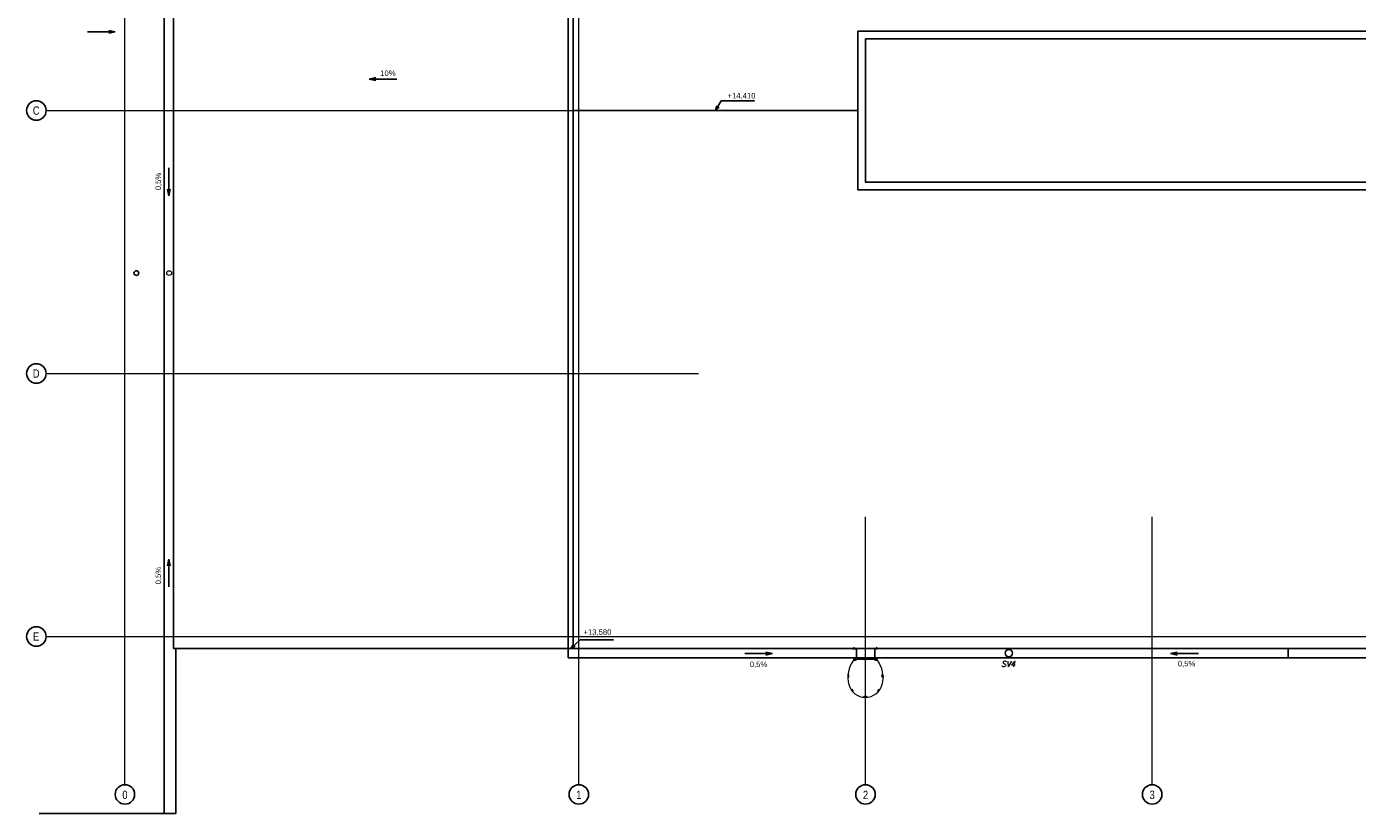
# Model space of a CAD drawing. Header units: millimetres. Extents: x -2057 to 53836, y -14299 to 25471.
# Tile 1 of 5: x -2057 to 25795, y -3692 to 12763. Entities that reach past the tile are written whole.
import ezdxf
from ezdxf.enums import TextEntityAlignment as Align
from ezdxf.lldxf.tags import DXFTag

# ---------------------------------------------------------------- set-up
doc = ezdxf.new("R2010")
doc.units = ezdxf.units.MM
for name, color, linetype, lineweight in [('CKRASTR', 7, 'DASHDOT', 18), ('CKRASTR_POPIS', 9, 'Continuous', 25), ('CKSTRECHA_PODROVINOU', 7, 'Continuous', 25), ('CKTEXTY_MALE', 3, 'Continuous', 18), ('IN_C_TENKA', 7, 'Continuous', 18), ('požární žebřík', 201, 'Continuous', 15)]:
    doc.layers.add(name, color=color, linetype=linetype, lineweight=lineweight)
doc.styles.add('Arial', font='arial.ttf', dxfattribs={"width": 0.8})
doc.styles.add('KURZIVA', font='italic__.ttf')
doc.styles.get("Standard").update_dxf_attribs({"font": 'arial.ttf'})
tags = doc.linetypes.add('DASHDOT', pattern=[25.4, 12.7, -6.35, 0, -6.35]).pattern_tags.tags
tags[10:11] = [DXFTag(74, 4), DXFTag(75, 0), DXFTag(340, '0'), DXFTag(46, 0.0), DXFTag(50, 0.0), DXFTag(44, 0.0), DXFTag(45, 0.0)]
tags[8:9] = [DXFTag(74, 4), DXFTag(75, 0), DXFTag(340, '0'), DXFTag(46, 0.0), DXFTag(50, 0.0), DXFTag(44, 0.0), DXFTag(45, 0.0)]
tags[6:7] = [DXFTag(74, 4), DXFTag(75, 0), DXFTag(340, '0'), DXFTag(46, 0.0), DXFTag(50, 0.0), DXFTag(44, 0.0), DXFTag(45, 0.0)]
tags[4:5] = [DXFTag(74, 4), DXFTag(75, 0), DXFTag(340, '0'), DXFTag(46, 0.0), DXFTag(50, 0.0), DXFTag(44, 0.0), DXFTag(45, 0.0)]
tags = doc.linetypes.add('DASHED', pattern=[19.05, 12.7, -6.35]).pattern_tags.tags
tags[6:7] = [DXFTag(74, 4), DXFTag(75, 0), DXFTag(340, '0'), DXFTag(46, 0.0), DXFTag(50, 0.0), DXFTag(44, 0.0), DXFTag(45, 0.0)]
tags[4:5] = [DXFTag(74, 4), DXFTag(75, 0), DXFTag(340, '0'), DXFTag(46, 0.0), DXFTag(50, 0.0), DXFTag(44, 0.0), DXFTag(45, 0.0)]
doc.dimstyles.new('CADKON$7', dxfattribs={"dimscale": 100, "dimtxt": 2.5, "dimasz": 2.5, "dimexe": 1.8, "dimexo": 5, "dimgap": 0.6, "dimtad": 1, "dimrnd": 1, "dimtxsty": 'Standard', "dimblk1": 'OBLIQUE', "dimblk2": 'OBLIQUE', "dimsah": 1, "dimcen": 2.5, "dimadec": 1, "dimazin": 2, "dimtfac": 1, "dimtdec": 4, "dimtix": 1, "dimtmove": 0, "dimatfit": 3, "dimldrblk": 'DOTSMALL', "dimfxl": 5, "dimfxlon": 1, "dimtfill": 1, "dimtolj": 1, "dimarcsym": 0})

# ---------------------------------------------------------------- blocks, each defined once
blk = doc.blocks.new('_OBLIQUE')
at = {"color": 0, "linetype": 'ByBlock'}
blk.add_line((-0.5, -0.5), (0.5, 0.5), dxfattribs=at)
blk = doc.blocks.new('žebřík')
at = {"layer": 'požární žebřík'}
for points in [[(2525, 2046), (2494, 2009), (2478, 2022), (2510, 2059)], [(2804, 2159), (2755, 2159), (2755, 2179), (2804, 2179)], [(3034, 2046), (3066, 2009), (3081, 2022), (3050, 2059)], [(2431, 1761), (2434, 1713), (2414, 1711), (2411, 1760)], [(3128, 1761), (3125, 1713), (3145, 1711), (3148, 1760)], [(2581, 1353), (2581, 1403), (2531, 1403), (2531, 1353)], [(3026, 1353), (3026, 1403), (2976, 1403), (2976, 1353)], [(2976, 1355), (2581, 1355), (2581, 1387), (2976, 1387)]]:
    blk.add_lwpolyline(points, close=True, dxfattribs=at)
for points in [[(2508, 1158), (2587, 1158), (2587, 1399)], [(2508, 1164), (2581, 1164), (2581, 1399)], [(2531, 1403), (2581, 1353)], [(2531, 1353), (2581, 1403)], [(2587, 1399), (2581, 1399)], [(3049, 1158), (2970, 1158), (2970, 1399)], [(2970, 1399), (2976, 1399)], [(2976, 1403), (3026, 1353)], [(2976, 1353), (3026, 1403)], [(3049, 1164), (2976, 1164), (2976, 1399)], [(2508, 1164), (2508, 1158)], [(3026, 1371), (2531, 1371)], [(2542, 1182), (2542, 1133)], [(3015, 1182), (3015, 1133)], [(3049, 1158), (3049, 1164)]]:
    blk.add_lwpolyline(points, dxfattribs=at)
for centre in [(2556, 1378), (3001, 1378)]:
    blk.add_circle(centre, 25, dxfattribs=at)
for centre, radius, start, end in [((2780, 1816), 364, 15.71, 164.29), ((3031, 1767), 619, 166.2737, 216.0695), ((2529, 1767), 619, 323.9305, 13.7263)]:
    blk.add_arc(centre, radius, start, end, dxfattribs=at)

msp = doc.modelspace()

# ---------------------------------------------------------------- linework, layer by layer
at = {"layer": 'CKRASTR', "color": 7}
for p, q in [((0, -3091.883), (0, 23008.117)), ((9500, -3091.883), (9500, 23008.117)), ((-1649.633, 11008.117), (15006.968, 11008.117)), ((-1649.633, 5508.117), (12006.968, 5508.117)), ((15500, -3091.883), (15500, 2508.117)), ((21500, -3091.883), (21500, 2508.117)), ((-1649.633, 8.117), (52500, 8.117))]:
    msp.add_line(p, q, dxfattribs=at)
at = {"layer": 'CKRASTR_POPIS', "color": 7}
for centre in [(-1853.555, 11008.117), (-1853.555, 5508.117), (-1853.555, 8.117), (0, -3295.806), (9500, -3295.806), (15500, -3295.806), (21500, -3295.806)]:
    msp.add_circle(centre, 203.923, dxfattribs=at)
at = {"layer": 'CKSTRECHA_PODROVINOU', "color": 7}
for p, q in [((819.9, -3691.883), (819.9, 25389.75)), ((1018.884, -241.883), (1018.884, 22258.117)), ((9280, 22258.117), (9280, -241.883)), ((9380, 22258.117), (9380, -241.883)), ((-783.418, 12654.956), (-201.361, 12654.956)), ((-201.361, 12654.956), (-338.808, 12685.487)), ((-201.361, 12654.956), (-338.808, 12624.425)), ((5112.281, 11666.949), (5249.728, 11697.48)), ((5694.339, 11666.949), (5112.281, 11666.949)), ((5112.281, 11666.949), (5249.728, 11636.417)), ((15340, 11008.117), (9380, 11008.117)), ((918.799, 9808.067), (918.799, 9226.01)), ((918.799, 9226.01), (888.268, 9363.457)), ((918.799, 9226.01), (949.33, 9363.457)), ((918.799, 1625.15), (888.268, 1487.703)), ((918.799, 1043.092), (918.799, 1625.15)), ((918.799, 1625.15), (949.33, 1487.703)), ((9280, -241.883), (1018.884, -241.883)), ((1018.884, -241.883), (1048.884, -241.883)), ((1018.884, -241.883), (1068.884, -241.883)), ((1068.884, -241.883), (1068.884, -3691.883)), ((9280, -241.883), (34780, -241.883)), ((9280, -241.883), (9280, -441.883)), ((24342.5, -441.883), (24342.5, -241.883)), ((9280, -441.883), (39285, -441.883)), ((12971.232, -351.277), (13553.289, -351.277)), ((13553.289, -351.277), (13415.843, -320.746)), ((13553.289, -351.277), (13415.843, -381.808)), ((21885.655, -351.277), (22023.102, -320.746)), ((22467.713, -351.277), (21885.655, -351.277)), ((21885.655, -351.277), (22023.102, -381.808)), ((819.9, -3691.883), (-1794.672, -3691.883)), ((819.9, -3691.883), (1068.884, -3691.883))]:
    msp.add_line(p, q, dxfattribs=at)
msp.add_lwpolyline([(15340, 12668.117), (45660, 12668.117), (45660, 9348.117), (15340, 9348.117)], close=True, dxfattribs=at)
at = {"layer": 'CKSTRECHA_PODROVINOU', "color": 7, "linetype": 'DASHED'}
msp.add_lwpolyline([(15500, 12508.117), (45500, 12508.117), (45500, 9508.117), (15500, 9508.117)], close=True, dxfattribs=at)
at = {"layer": 'CKSTRECHA_PODROVINOU', "color": 7}
msp.add_circle((18499.353, -341.883), 75, dxfattribs=at)
at = {"layer": 'Defpoints', "color": 7}
msp.add_circle((240, 7608.117), 50, dxfattribs=at)
at = {"layer": 'IN_C_TENKA', "color": 7}
msp.add_circle((926.355, 7608.117), 50, dxfattribs=at)

# ---------------------------------------------------------------- block references
at = {"color": 7, "rotation": 180}
msp.add_blockref('žebřík', (18278.388, 915.673), dxfattribs=at)

# ---------------------------------------------------------------- texts
at = {"layer": 'CKRASTR_POPIS', "color": 7, "style": 'Arial', "width": 0.8}
for s, p in [('C', (-1857.658, 11008.117)), ('D', (-1857.658, 5508.117)), ('E', (-1857.658, 8.117)), ('0', (0, -3304.264)), ('1', (9500, -3304.264)), ('2', (15500, -3304.264)), ('3', (21500, -3304.264))]:
    msp.add_text(s, height=175, dxfattribs=at).set_placement(p, align=Align.MIDDLE)
at = {"layer": 'CKTEXTY_MALE', "color": 7}
for s, p in [('10%', (5343.166, 11731.43)), ('0,5%', (13078.052, -631.459)), ('0,5%', (22036.491, -617.128))]:
    msp.add_text(s, height=115, dxfattribs=at).set_placement(p)
for p in [(755.293, 9341.251), (755.293, 1097.524)]:
    msp.add_text('0,5%', height=115, rotation=90, dxfattribs=at).set_placement(p)
at = {"layer": 'CKTEXTY_MALE', "color": 7, "style": 'KURZIVA'}
msp.add_text('SV4', height=115, dxfattribs=at).set_placement((18342.64, -624.442))
at = {"layer": 'CKTEXTY_MALE', "color": 7, "char_height": 115, "attachment_point": 7}
for s, insert in [('+14,410', (12611.42, 11239.34)), ('+13,580', (9597.106, 22.004))]:
    msp.add_mtext(s, dxfattribs=dict(at, insert=insert))

# ---------------------------------------------------------------- leaders
at = {"layer": 'CKTEXTY_MALE', "color": 7, "annotation_type": 0, "has_hookline": 1, "hookline_direction": 0, "text_width": 568.568}
for points in [[(12360, 11008.117), (12481.42, 11209.34), (12581.42, 11209.34)], [(9330.433, -241.883), (9526.879, -61.859), (9626.879, -61.859)]]:
    msp.add_leader(points, dimstyle='CADKON$7', override={"dimscale": 50, "dimtxt": 2.3, "dimasz": 2, "dimldrblk": 'Open30'}, dxfattribs=at)

doc.saveas('drawing.dxf')
